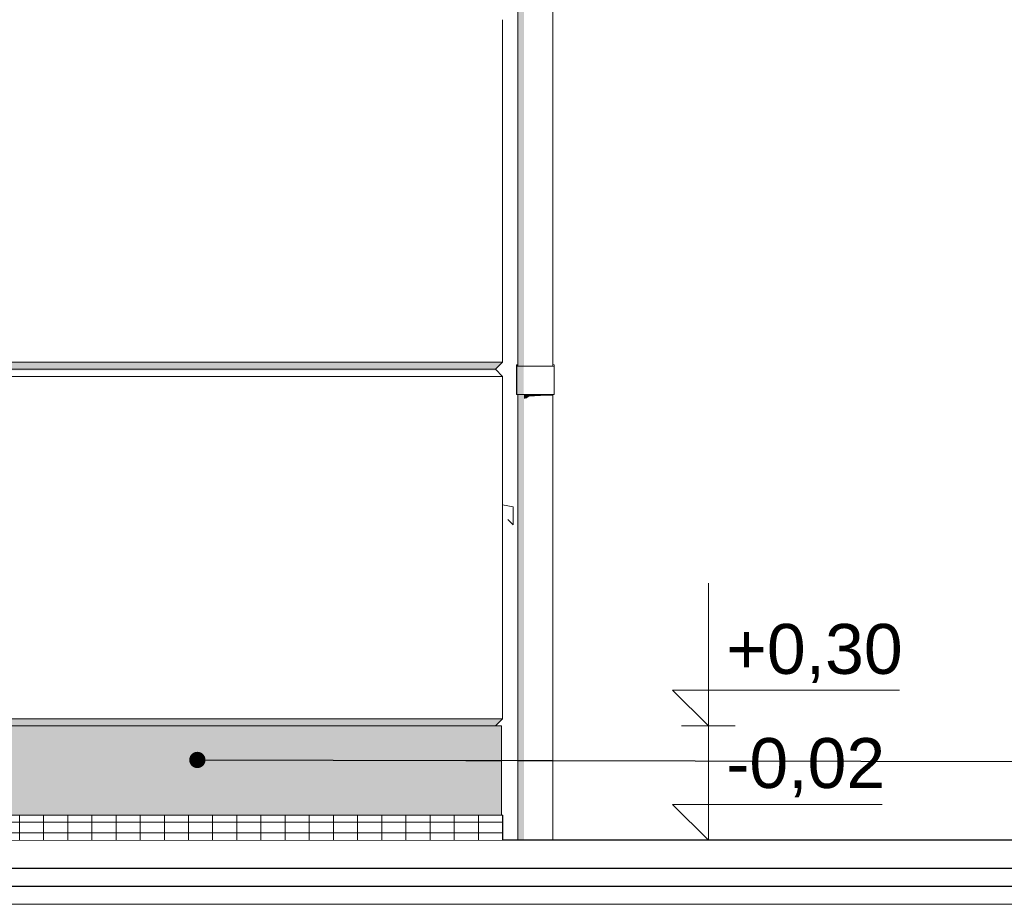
# Model space of a CAD drawing. Header units: millimetres. Extents: x -18574 to 23816, y -5698 to 8610.
# Tile 15 of 22: x -1354 to 1407, y -200 to 2280. Entities that reach past the tile are written whole.
import ezdxf

# ---------------------------------------------------------------- set-up
doc = ezdxf.new("R2010")
doc.units = ezdxf.units.MM
doc.header["$MEASUREMENT"] = 0
doc.linetypes.add('Wipeout_Contour', pattern=[1000, 0, -1000])
for name, color, linetype in [('A_OPASKA', 7, 'Continuous'), ('A_WYM_ZEWNETRZNE', 7, 'Continuous'), ('Nowe_A__SCIANY', 7, 'Continuous'), ('Nowe_A__STROPY', 7, 'Continuous'), ('Nowe_A_WN_WYPOSAZENIE', 7, 'Continuous'), ('Nowe_Okna Archicada', 7, 'Continuous')]:
    doc.layers.add(name, color=color, linetype=linetype)
for name, color, linetype, lineweight in [('A_OPASKA_Nr_pióra__90', 7, 'Continuous', 13), ('A_OZN_ODNOSNIKI_Nr_pióra__85', 7, 'Continuous', 13), ('A_WYM_ZEWNETRZNE_Nr_pióra__45', 7, 'Continuous', 15), ('A_WYM_ZEWNETRZNE_Nr_pióra__85', 7, 'Continuous', 13), ('A_WYPEŁNIENIA RYSUNKI_Nr_pióra__18', 9, 'Continuous', 13), ('Nowe_A__SCIANY_Nr_pióra__87', 7, 'Continuous', 13), ('Nowe_A__STROPY_Nr_pióra__1', 7, 'Continuous', 13), ('Nowe_A__STROPY_Nr_pióra__21', 7, 'Continuous', 25), ('Nowe_A_WN_WYPOSAZENIE_Nr_pióra__2', 7, 'Continuous', 13), ('Nowe_Okna Archicada_Nr_pióra__3', 7, 'Continuous', 13)]:
    doc.layers.add(name, color=color, linetype=linetype, lineweight=lineweight)
doc.styles.add('STYL_AUTOMATYCZNY_1', font='arial.ttf')
doc.dimstyles.new('STYL_AUTOMATYCZNY__1', dxfattribs={"dimtxt": 0.18, "dimasz": 91.2, "dimexe": 0.18, "dimexo": 0.0625, "dimgap": 0, "dimtad": 0, "dimtih": 1, "dimtoh": 1, "dimdec": 4, "dimzin": 0, "dimdsep": 46, "dimcen": 0.09, "dimadec": 0, "dimazin": 0, "dimtfac": 1, "dimtdec": 4, "dimtmove": 0, "dimatfit": 3, "dimldrblk": 'ARROWHEAD_11', "dimfxl": 0, "dimtolj": 1, "dimtzin": 0, "dimarcsym": 0})

# ---------------------------------------------------------------- blocks, each defined once
blk = doc.blocks.new('ElemPrzekroju_1_1')
at = {"color": 254, "linetype": 'Wipeout_Contour', "lineweight": 0, "ltscale": 7213.452492}
blk.add_wipeout([(-150, 1320), (0, 1320), (0, 2280), (-150, 2280)], dxfattribs=at).dxf.layer = 'Nowe_A__SCIANY'
at = {"color": 254, "linetype": 'Wipeout_Contour', "lineweight": 0, "ltscale": 3242.376912}
blk.add_wipeout([(-150, 320), (0, 320), (0, 1280), (-150, 1280)], dxfattribs=at).dxf.layer = 'Nowe_A__SCIANY'
at = {"color": 254, "linetype": 'Wipeout_Contour', "lineweight": 0, "ltscale": 5255.141742}
blk.add_wipeout([(0, 1320), (-150, 1320), (-130, 1300), (-20, 1300)], dxfattribs=at).dxf.layer = 'Nowe_A__SCIANY'
at = {"color": 254, "linetype": 'Wipeout_Contour', "lineweight": 0, "ltscale": 1301.14554}
blk.add_wipeout([(-130, 300), (-20, 300), (0, 320), (-150, 320)], dxfattribs=at).dxf.layer = 'Nowe_A__SCIANY'
at = {"layer": 'Nowe_A__SCIANY', "linetype": 'Continuous', "lineweight": 0, "true_color": 0x000000}
for points in [[(0, 1320), (-150, 1320), (-130, 1300), (-20, 1300)], [(-130, 300), (-20, 300), (0, 320), (-150, 320)]]:
    blk.add_hatch(color=18, dxfattribs=at).paths.add_polyline_path(points)
at = {"layer": 'Nowe_A__SCIANY_Nr_pióra__87', "color": 7, "linetype": 'Continuous', "lineweight": 13}
for p, q in [((0, 2280), (0, 1320)), ((-150, 1320), (0, 1320)), ((0, 320), (-150, 320)), ((0, 320), (-20, 300))]:
    blk.add_line(p, q, dxfattribs=at)
at = {"color": 254, "linetype": 'Wipeout_Contour', "lineweight": 0, "ltscale": 5175.405687}
blk.add_wipeout([(-150, 1280), (0, 1280), (-20, 1300), (-130, 1300)], dxfattribs=at).dxf.layer = 'Nowe_A__SCIANY'
at = {"layer": 'Nowe_A__SCIANY', "linetype": 'Continuous', "lineweight": 0, "true_color": 0x000000}
blk.add_hatch(color=18, dxfattribs=at).paths.add_polyline_path([(-133.4, 1296.6), (-16.6, 1296.6), (-20, 1300), (-130, 1300)])
at = {"layer": 'Nowe_A__SCIANY_Nr_pióra__87', "color": 7, "linetype": 'Continuous', "lineweight": 13}
for p, q in [((-130, 1300), (-20, 1300)), ((0, 1320), (-20, 1300)), ((-20, 1300), (0, 1280)), ((0, 1280), (-150, 1280)), ((0, 1280), (0, 320))]:
    blk.add_line(p, q, dxfattribs=at)
blk = doc.blocks.new('ElemPrzekroju_3_1')
at = {"color": 254, "linetype": 'Wipeout_Contour', "lineweight": 0, "ltscale": 84025.176556}
blk.add_wipeout([(-13235, 2000), (-13285.8, 2000), (-13285.8, 1320), (-150, 1320), (-150, 2280), (-13247.7, 2280), (-13247.7, 2050.8), (-13235, 2050.8)], dxfattribs=at).dxf.layer = 'Nowe_A__SCIANY'
at = {"color": 254, "linetype": 'Wipeout_Contour', "lineweight": 0, "ltscale": 29336.262046}
blk.add_wipeout([(-13285.8, 1300), (-130, 1300), (-150, 1320), (-13285.8, 1320)], dxfattribs=at).dxf.layer = 'Nowe_A__SCIANY'
at = {"layer": 'Nowe_A__SCIANY', "linetype": 'Continuous', "lineweight": 0, "true_color": 0x000000}
blk.add_hatch(color=18, dxfattribs=at).paths.add_polyline_path([(-13285.8, 1300), (-130, 1300), (-150, 1320), (-13285.8, 1320)])
at = {"layer": 'Nowe_A__SCIANY_Nr_pióra__87', "color": 7, "linetype": 'Continuous', "lineweight": 13}
blk.add_line((-13285.8, 1320), (-150, 1320), dxfattribs=at)
at = {"color": 254, "linetype": 'Wipeout_Contour', "lineweight": 0, "ltscale": 29292.645481}
blk.add_wipeout([(-13285.8, 1280), (-150, 1280), (-130, 1300), (-13285.8, 1300)], dxfattribs=at).dxf.layer = 'Nowe_A__SCIANY'
at = {"layer": 'Nowe_A__SCIANY', "linetype": 'Continuous', "lineweight": 0, "true_color": 0x000000}
blk.add_hatch(color=18, dxfattribs=at).paths.add_polyline_path([(-13285.8, 1296.6), (-133.4, 1296.6), (-130, 1300), (-13285.8, 1300)])
at = {"layer": 'Nowe_A__SCIANY_Nr_pióra__87', "color": 7, "linetype": 'Continuous', "lineweight": 13}
blk.add_line((-13285.8, 1300), (-130, 1300), dxfattribs=at)
at = {"color": 254, "linetype": 'Wipeout_Contour', "lineweight": 0, "ltscale": 28280.117435}
blk.add_wipeout([(-150, 1280), (-13285.8, 1280), (-13285.8, 320), (-150, 320)], dxfattribs=at).dxf.layer = 'Nowe_A__SCIANY'
at = {"layer": 'Nowe_A__SCIANY_Nr_pióra__87', "color": 7, "linetype": 'Continuous', "lineweight": 13}
blk.add_line((-13285.8, 1280), (-150, 1280), dxfattribs=at)
at = {"color": 254, "linetype": 'Wipeout_Contour', "lineweight": 0, "ltscale": 27260.012291}
blk.add_wipeout([(-150, 320), (-13285.8, 320), (-13285.8, 300), (-130, 300)], dxfattribs=at).dxf.layer = 'Nowe_A__SCIANY'
at = {"layer": 'Nowe_A__SCIANY', "linetype": 'Continuous', "lineweight": 0, "true_color": 0x000000}
blk.add_hatch(color=18, dxfattribs=at).paths.add_polyline_path([(-150, 320), (-13285.8, 320), (-13285.8, 300), (-130, 300)])
at = {"layer": 'Nowe_A__SCIANY_Nr_pióra__87', "color": 7, "linetype": 'Continuous', "lineweight": 13}
blk.add_line((-13285.8, 320), (-150, 320), dxfattribs=at)
blk = doc.blocks.new('ElemPrzekroju_4_1')
at = {"layer": 'Nowe_Okna Archicada_Nr_pióra__3', "color": 7, "linetype": 'Continuous', "lineweight": 13}
for p, q in [((0, 920), (30, 914)), ((30, 914), (30, 864)), ((30, 864), (15, 879))]:
    blk.add_line(p, q, dxfattribs=at)
blk = doc.blocks.new('ElemPrzekroju_5_1')
at = {"color": 254, "linetype": 'Wipeout_Contour', "lineweight": 0, "ltscale": 782.544179}
blk.add_wipeout([(-103.1, 50), (-3.1, 50), (-3.1, 300), (-103.1, 300)], dxfattribs=at).dxf.layer = 'Nowe_A__SCIANY'
at = {"layer": 'Nowe_A__SCIANY_Nr_pióra__87', "color": 7, "linetype": 'Continuous', "lineweight": 13}
for p, q in [((-103.1, 300), (-3.1, 300)), ((-3.1, 300), (-3.1, 50))]:
    blk.add_line(p, q, dxfattribs=at)
blk = doc.blocks.new('ElemPrzekroju_6_1')
at = {"color": 254, "linetype": 'Wipeout_Contour', "lineweight": 0, "ltscale": 248620.716431}
blk.add_wipeout([(-13984.2, 300), (-15003.1, 300), (-15003.1, 50), (-103.1, 50), (-103.1, 300), (-13285.8, 300), (-13285.8, 101.6), (-13336.6, 101.6), (-13336.6, 152.4), (-13412.8, 152.4), (-13412.8, 228.6), (-13336.6, 228.6), (-13336.6, 300), (-13933.4, 300), (-13933.4, 228.6), (-13857.2, 228.6), (-13857.2, 152.4), (-13933.4, 152.4), (-13933.4, 101.6), (-13984.2, 101.6)], dxfattribs=at).dxf.layer = 'Nowe_A__SCIANY'
at = {"layer": 'Nowe_A__SCIANY_Nr_pióra__87', "color": 7, "linetype": 'Continuous', "lineweight": 13}
blk.add_line((-103.1, 300), (-13285.8, 300), dxfattribs=at)
blk = doc.blocks.new('ElemPrzekroju_15_1')
at = {"color": 254, "linetype": 'Wipeout_Contour', "lineweight": 0, "ltscale": 8084.347298}
blk.add_wipeout([(75, 2729.1), (75, 1309.1), (92.1, 1309.1), (92.1, 2729.1)], dxfattribs=at).dxf.layer = 'Nowe_A_WN_WYPOSAZENIE'
at = {"color": 254, "linetype": 'Wipeout_Contour', "lineweight": 0, "ltscale": 8097.960992}
blk.add_wipeout([(135.4, 2729.1), (135.4, 1309.1), (141.3, 1309.1), (141.3, 2729.1)], dxfattribs=at).dxf.layer = 'Nowe_A_WN_WYPOSAZENIE'
at = {"color": 254, "linetype": 'Wipeout_Contour', "lineweight": 0, "ltscale": 2634.849452}
blk.add_wipeout([(92.1, 1229.1), (75, 1229.1), (75, -20), (92.1, -20)], dxfattribs=at).dxf.layer = 'Nowe_A_WN_WYPOSAZENIE'
at = {"color": 254, "linetype": 'Wipeout_Contour', "lineweight": 0, "ltscale": 2752.405981}
blk.add_wipeout([(141.3, 1229.1), (135.4, 1229.1), (135.4, -20), (141.3, -20)], dxfattribs=at).dxf.layer = 'Nowe_A_WN_WYPOSAZENIE'
at = {"color": 254, "linetype": 'Wipeout_Contour', "lineweight": 0, "ltscale": 8081.596932}
blk.add_wipeout([(59.9, 2729.1), (59.9, 1309.1), (75, 1309.1), (75, 2729.1)], dxfattribs=at).dxf.layer = 'Nowe_A_WN_WYPOSAZENIE'
at = {"color": 254, "linetype": 'Wipeout_Contour', "lineweight": 0, "ltscale": 8095.40805}
blk.add_wipeout([(124.2, 1309.1), (135.4, 1309.1), (135.4, 2729.1), (124.2, 2729.1)], dxfattribs=at).dxf.layer = 'Nowe_A_WN_WYPOSAZENIE'
at = {"color": 254, "linetype": 'Wipeout_Contour', "lineweight": 0, "ltscale": 2601.838114}
blk.add_wipeout([(59.9, -20), (75, -20), (75, 1229.1), (59.9, 1229.1)], dxfattribs=at).dxf.layer = 'Nowe_A_WN_WYPOSAZENIE'
at = {"color": 254, "linetype": 'Wipeout_Contour', "lineweight": 0, "ltscale": 2733.658139}
blk.add_wipeout([(124.2, -20), (135.4, -20), (135.4, 1229.1), (124.2, 1229.1)], dxfattribs=at).dxf.layer = 'Nowe_A_WN_WYPOSAZENIE'
at = {"color": 254, "linetype": 'Wipeout_Contour', "lineweight": 0, "ltscale": 8079.771836}
blk.add_wipeout([(59.9, 2729.1), (48.8, 2729.1), (48.8, 1309.1), (59.9, 1309.1)], dxfattribs=at).dxf.layer = 'Nowe_A_WN_WYPOSAZENIE'
at = {"color": 254, "linetype": 'Wipeout_Contour', "lineweight": 0, "ltscale": 8091.804188}
blk.add_wipeout([(124.2, 2729.1), (109.2, 2729.1), (109.2, 1309.1), (124.2, 1309.1)], dxfattribs=at).dxf.layer = 'Nowe_A_WN_WYPOSAZENIE'
at = {"color": 254, "linetype": 'Wipeout_Contour', "lineweight": 0, "ltscale": 5109.093208}
blk.add_wipeout([(143.4, 1309.1), (143.4, 1229.1), (144.9, 1229.1), (144.9, 1309.1)], dxfattribs=at).dxf.layer = 'Nowe_A_WN_WYPOSAZENIE'
at = {"color": 254, "linetype": 'Wipeout_Contour', "lineweight": 0, "ltscale": 2575.653953}
blk.add_wipeout([(48.8, -20), (59.9, -20), (59.9, 1229.1), (48.8, 1229.1)], dxfattribs=at).dxf.layer = 'Nowe_A_WN_WYPOSAZENIE'
at = {"color": 254, "linetype": 'Wipeout_Contour', "lineweight": 0, "ltscale": 2705.20869}
blk.add_wipeout([(124.2, 1229.1), (109.2, 1229.1), (109.2, -20), (124.2, -20)], dxfattribs=at).dxf.layer = 'Nowe_A_WN_WYPOSAZENIE'
at = {"layer": 'Nowe_A_WN_WYPOSAZENIE', "linetype": 'Continuous', "lineweight": 0, "true_color": 0x000000}
for points in [[(59.9, 2729.1), (48.8, 2729.1), (48.8, 1309.1), (59.9, 1309.1)], [(48.8, -20), (59.9, -20), (59.9, 1229.1), (48.8, 1229.1)]]:
    blk.add_hatch(color=18, dxfattribs=at).paths.add_polyline_path(points)
at = {"color": 254, "linetype": 'Wipeout_Contour', "lineweight": 0, "ltscale": 8087.892635}
blk.add_wipeout([(92.1, 2729.1), (92.1, 1309.1), (109.2, 1309.1), (109.2, 2729.1)], dxfattribs=at).dxf.layer = 'Nowe_A_WN_WYPOSAZENIE'
at = {"color": 254, "linetype": 'Wipeout_Contour', "lineweight": 0, "ltscale": 5107.229702}
blk.add_wipeout([(143.4, 1229.1), (143.4, 1309.1), (136.4, 1309.1), (136.4, 1229.1)], dxfattribs=at).dxf.layer = 'Nowe_A_WN_WYPOSAZENIE'
at = {"color": 254, "linetype": 'Wipeout_Contour', "lineweight": 0, "ltscale": 2670.798459}
blk.add_wipeout([(92.1, 1229.1), (92.1, -20), (109.2, -20), (109.2, 1229.1)], dxfattribs=at).dxf.layer = 'Nowe_A_WN_WYPOSAZENIE'
at = {"color": 254, "linetype": 'Wipeout_Contour', "lineweight": 0, "ltscale": 8078.783062}
blk.add_wipeout([(48.8, 2729.1), (42.8, 2729.1), (42.8, 1309.1), (48.8, 1309.1)], dxfattribs=at).dxf.layer = 'Nowe_A_WN_WYPOSAZENIE'
at = {"color": 254, "linetype": 'Wipeout_Contour', "lineweight": 0, "ltscale": 5087.508233}
blk.add_wipeout([(92.1, 1229.1), (92.1, 1309.1), (74.9, 1309.1), (74.9, 1229.1)], dxfattribs=at).dxf.layer = 'Nowe_A_WN_WYPOSAZENIE'
at = {"color": 254, "linetype": 'Wipeout_Contour', "lineweight": 0, "ltscale": 5103.271977}
blk.add_wipeout([(136.4, 1229.1), (136.4, 1309.1), (124.6, 1309.1), (124.6, 1229.1)], dxfattribs=at).dxf.layer = 'Nowe_A_WN_WYPOSAZENIE'
at = {"color": 254, "linetype": 'Wipeout_Contour', "lineweight": 0, "ltscale": 2559.035224}
blk.add_wipeout([(48.8, 1229.1), (42.8, 1229.1), (42.8, -20), (48.8, -20)], dxfattribs=at).dxf.layer = 'Nowe_A_WN_WYPOSAZENIE'
at = {"layer": 'Nowe_A_WN_WYPOSAZENIE', "linetype": 'Continuous', "lineweight": 0, "true_color": 0x000000}
for points in [[(48.8, 2729.1), (42.8, 2729.1), (42.8, 1309.1), (48.8, 1309.1)], [(48.8, 1229.1), (42.8, 1229.1), (42.8, -20), (48.8, -20)]]:
    blk.add_hatch(color=18, dxfattribs=at).paths.add_polyline_path(points)
at = {"layer": 'Nowe_A_WN_WYPOSAZENIE_Nr_pióra__2', "color": 7, "linetype": 'Continuous', "lineweight": 13}
for p, q in [((141.3, 1309.1), (141.3, 2729.1)), ((144.9, 1309.1), (143.4, 1309.1)), ((144.9, 1229.1), (144.9, 1309.1)), ((141.3, -20), (141.3, 1229.1)), ((144.9, 1229.1), (143.4, 1229.1))]:
    blk.add_line(p, q, dxfattribs=at)
at = {"color": 254, "linetype": 'Wipeout_Contour', "lineweight": 0, "ltscale": 5098.033781}
blk.add_wipeout([(109.3, 1309.1), (109.3, 1229.1), (124.6, 1229.1), (124.6, 1309.1)], dxfattribs=at).dxf.layer = 'Nowe_A_WN_WYPOSAZENIE'
at = {"layer": 'Nowe_A_WN_WYPOSAZENIE', "linetype": 'Continuous', "lineweight": 0, "true_color": 0x000000}
for points in [[(135.4, 1229.1), (124.2, 1229.1), (124.2, 1226.4), (134, 1225.7), (135.4, 1226.3)], [(135.4, 1229.1), (135.4, 1226.3), (140.7, 1225.3), (141.3, 1225.8), (141.3, 1229.1)]]:
    blk.add_hatch(color=18, dxfattribs=at).paths.add_polyline_path(points)
at = {"layer": 'Nowe_A_WN_WYPOSAZENIE_Nr_pióra__2', "color": 7, "linetype": 'Continuous', "lineweight": 13}
for p, q in [((136.4, 1309.1), (124.6, 1309.1)), ((143.4, 1309.1), (136.4, 1309.1)), ((136.4, 1229.1), (124.6, 1229.1)), ((143.4, 1229.1), (136.4, 1229.1))]:
    blk.add_line(p, q, dxfattribs=at)
at = {"color": 254, "linetype": 'Wipeout_Contour', "lineweight": 0, "ltscale": 5083.624868}
blk.add_wipeout([(74.9, 1229.1), (74.9, 1309.1), (59.5, 1309.1), (59.5, 1229.1)], dxfattribs=at).dxf.layer = 'Nowe_A_WN_WYPOSAZENIE'
at = {"color": 254, "linetype": 'Wipeout_Contour', "lineweight": 0, "ltscale": 5092.491946}
blk.add_wipeout([(109.3, 1229.1), (109.3, 1309.1), (92.1, 1309.1), (92.1, 1229.1)], dxfattribs=at).dxf.layer = 'Nowe_A_WN_WYPOSAZENIE'
at = {"layer": 'Nowe_A_WN_WYPOSAZENIE', "linetype": 'Continuous', "lineweight": 0, "true_color": 0x000000}
for points in [[(92.1, 1229.1), (75, 1229.1), (75, 1223.7), (88.4, 1224), (92.1, 1225.5)], [(92.1, 1229.1), (92.1, 1225.5), (106.6, 1225.3), (109.2, 1226.2), (109.2, 1229.1)], [(124.2, 1229.1), (109.2, 1229.1), (109.2, 1226.2), (122.2, 1225.7), (124.2, 1226.4)]]:
    blk.add_hatch(color=18, dxfattribs=at).paths.add_polyline_path(points)
at = {"layer": 'Nowe_A_WN_WYPOSAZENIE_Nr_pióra__2', "color": 7, "linetype": 'Continuous', "lineweight": 13}
for p, q in [((92.1, 1309.1), (74.9, 1309.1)), ((109.3, 1309.1), (92.1, 1309.1)), ((124.6, 1309.1), (109.3, 1309.1)), ((92.1, 1229.1), (74.9, 1229.1)), ((109.3, 1229.1), (92.1, 1229.1)), ((124.6, 1229.1), (109.3, 1229.1))]:
    blk.add_line(p, q, dxfattribs=at)
at = {"color": 254, "linetype": 'Wipeout_Contour', "lineweight": 0, "ltscale": 5081.003794}
blk.add_wipeout([(59.5, 1229.1), (59.5, 1309.1), (47.7, 1309.1), (47.7, 1229.1)], dxfattribs=at).dxf.layer = 'Nowe_A_WN_WYPOSAZENIE'
at = {"layer": 'Nowe_A_WN_WYPOSAZENIE', "linetype": 'Continuous', "lineweight": 0, "true_color": 0x000000}
blk.add_hatch(color=18, dxfattribs=at).paths.add_polyline_path([(59.5, 1229.1), (59.5, 1309.1), (47.7, 1309.1), (47.7, 1229.1)])
at = {"color": 254, "linetype": 'Wipeout_Contour', "lineweight": 0, "ltscale": 5079.51804}
blk.add_wipeout([(47.7, 1229.1), (47.7, 1309.1), (40.7, 1309.1), (40.7, 1229.1)], dxfattribs=at).dxf.layer = 'Nowe_A_WN_WYPOSAZENIE'
at = {"layer": 'Nowe_A_WN_WYPOSAZENIE', "linetype": 'Continuous', "lineweight": 0, "true_color": 0x000000}
for points in [[(47.7, 1229.1), (47.7, 1309.1), (40.7, 1309.1), (40.7, 1229.1)], [(75, 1229.1), (59.9, 1229.1), (59.9, 1217.6), (67.3, 1218.4), (75, 1223.7)]]:
    blk.add_hatch(color=18, dxfattribs=at).paths.add_polyline_path(points)
at = {"layer": 'Nowe_A_WN_WYPOSAZENIE_Nr_pióra__2', "color": 7, "linetype": 'Continuous', "lineweight": 13}
for p, q in [((74.9, 1309.1), (59.5, 1309.1)), ((74.9, 1229.1), (59.5, 1229.1))]:
    blk.add_line(p, q, dxfattribs=at)
at = {"color": 254, "linetype": 'Wipeout_Contour', "lineweight": 0, "ltscale": 5078.939412}
blk.add_wipeout([(39.2, 1309.1), (39.2, 1229.1), (40.7, 1229.1), (40.7, 1309.1)], dxfattribs=at).dxf.layer = 'Nowe_A_WN_WYPOSAZENIE'
at = {"layer": 'Nowe_A_WN_WYPOSAZENIE', "linetype": 'Continuous', "lineweight": 0, "true_color": 0x000000}
blk.add_hatch(color=18, dxfattribs=at).paths.add_polyline_path([(39.2, 1309.1), (39.2, 1229.1), (40.7, 1229.1), (40.7, 1309.1)])
at = {"layer": 'Nowe_A_WN_WYPOSAZENIE_Nr_pióra__2', "color": 7, "linetype": 'Continuous', "lineweight": 13}
for p, q in [((42.8, 1309.1), (42.8, 2729.1)), ((40.7, 1309.1), (39.2, 1309.1)), ((39.2, 1229.1), (39.2, 1309.1)), ((47.7, 1309.1), (40.7, 1309.1)), ((59.5, 1309.1), (47.7, 1309.1)), ((40.7, 1229.1), (39.2, 1229.1)), ((47.7, 1229.1), (40.7, 1229.1)), ((42.8, -20), (42.8, 1229.1)), ((59.5, 1229.1), (47.7, 1229.1))]:
    blk.add_line(p, q, dxfattribs=at)
blk = doc.blocks.new('ElemPrzekroju_16_1')
at = {"color": 254, "linetype": 'Wipeout_Contour', "lineweight": 0, "ltscale": 5245.597}
blk.add_wipeout([(40.7, 1312.4), (40.7, 1309.1), (42.8, 1309.1), (42.8, 1312.4)], dxfattribs=at).dxf.layer = 'Nowe_A_WN_WYPOSAZENIE'
at = {"color": 254, "linetype": 'Wipeout_Contour', "lineweight": 0, "ltscale": 6591.055452}
blk.add_wipeout([(143.4, 1309.1), (143.6, 1309.1), (144.9, 1309.1), (144.9, 1312.4), (143.4, 1312.4)], dxfattribs=at).dxf.layer = 'Nowe_A_WN_WYPOSAZENIE'
at = {"layer": 'Nowe_A_WN_WYPOSAZENIE', "linetype": 'Continuous', "lineweight": 0, "true_color": 0x000000}
blk.add_hatch(color=18, dxfattribs=at).paths.add_polyline_path([(40.7, 1312.4), (40.7, 1309.1), (42.8, 1309.1), (42.8, 1312.4)])
at = {"color": 254, "linetype": 'Wipeout_Contour', "lineweight": 0, "ltscale": 5273.774917}
blk.add_wipeout([(141.3, 1312.4), (141.3, 1309.1), (143.4, 1309.1), (143.4, 1312.4)], dxfattribs=at).dxf.layer = 'Nowe_A_WN_WYPOSAZENIE'
at = {"layer": 'Nowe_A_WN_WYPOSAZENIE_Nr_pióra__2', "color": 7, "linetype": 'Continuous', "lineweight": 13}
for p, q in [((143.4, 1312.4), (141.3, 1312.4)), ((144.9, 1312.4), (143.4, 1312.4)), ((144.9, 1309.1), (144.9, 1312.4))]:
    blk.add_line(p, q, dxfattribs=at)
at = {"color": 254, "linetype": 'Wipeout_Contour', "lineweight": 0, "ltscale": 6554.593492}
blk.add_wipeout([(39.2, 1309.1), (40.5, 1309.1), (40.7, 1309.1), (40.7, 1312.4), (39.2, 1312.4)], dxfattribs=at).dxf.layer = 'Nowe_A_WN_WYPOSAZENIE'
at = {"layer": 'Nowe_A_WN_WYPOSAZENIE', "linetype": 'Continuous', "lineweight": 0, "true_color": 0x000000}
blk.add_hatch(color=18, dxfattribs=at).paths.add_polyline_path([(39.2, 1309.1), (40.5, 1309.1), (40.7, 1309.1), (40.7, 1312.4), (39.2, 1312.4)])
at = {"layer": 'Nowe_A_WN_WYPOSAZENIE_Nr_pióra__2', "color": 7, "linetype": 'Continuous', "lineweight": 13}
for p, q in [((40.7, 1312.4), (39.2, 1312.4)), ((39.2, 1309.1), (39.2, 1312.4)), ((42.8, 1312.4), (40.7, 1312.4))]:
    blk.add_line(p, q, dxfattribs=at)
blk = doc.blocks.new('ElemPrzekroju_17_1')
at = {"color": 254, "linetype": 'Wipeout_Contour', "lineweight": 0, "ltscale": 45486.299249}
blk.add_wipeout([(4167, -100), (-18573.8, -100), (-18573.8, -150), (4167, -150)], dxfattribs=at).dxf.layer = 'Nowe_A__STROPY'
at = {"color": 254, "linetype": 'Wipeout_Contour', "lineweight": 0, "ltscale": 45483.065468}
blk.add_wipeout([(4167, -20), (-18573.8, -20), (-18573.8, -100), (4167, -100)], dxfattribs=at).dxf.layer = 'Nowe_A__STROPY'
at = {"color": 254, "linetype": 'Wipeout_Contour', "lineweight": 0, "ltscale": 45490.694718}
blk.add_wipeout([(-18573.8, -200), (4167, -200), (4167, -150), (-18573.8, -150)], dxfattribs=at).dxf.layer = 'Nowe_A__STROPY'
at = {"layer": 'Nowe_A__STROPY_Nr_pióra__1', "color": 7, "linetype": 'Continuous', "lineweight": 13}
blk.add_line((4167, -200), (-18573.8, -200), dxfattribs=at)
at = {"layer": 'Nowe_A__STROPY_Nr_pióra__21', "color": 7, "linetype": 'Continuous', "lineweight": 25}
for p, q in [((4167, -20), (-18573.8, -20)), ((4167, -100), (-18573.8, -100)), ((4167, -150), (-18573.8, -150))]:
    blk.add_line(p, q, dxfattribs=at)
blk = doc.blocks.new('ElemPrzekroju_19_1')
at = {"color": 254, "linetype": 'Wipeout_Contour', "lineweight": 0, "ltscale": 31250.054982}
blk.add_wipeout([(0.4, 30), (-15600, 30), (-15600, -20), (0.4, -20)], dxfattribs=at).dxf.layer = 'A_OPASKA'
at = {"layer": 'A_OPASKA', "linetype": 'Continuous', "lineweight": 0, "true_color": 0x000000}
h = blk.add_hatch(dxfattribs=at)
h.set_pattern_fill('Cegła___wiązanie_żołnier_73', color=18, style=0, pattern_type=2)
h.set_pattern_definition([(90, (0, 7e-15), (-67.73333, 0), []), (180, (0, 7e-15), (0, 203.2), [])])
h.paths.add_polyline_path([(0.4, 30), (-15600, 30), (-15600, -20), (0.4, -20)])
at = {"color": 254, "linetype": 'Wipeout_Contour', "lineweight": 0, "ltscale": 31261.114791}
blk.add_wipeout([(-15600, 30), (0.4, 30), (0.4, 50), (-15580, 50)], dxfattribs=at).dxf.layer = 'A_OPASKA'
at = {"layer": 'A_OPASKA', "linetype": 'Continuous', "lineweight": 0, "true_color": 0x000000}
h = blk.add_hatch(dxfattribs=at)
h.set_pattern_fill('Cegła___wiązanie_żołnier_73', color=18, style=0, pattern_type=2)
h.set_pattern_definition([(90, (-9e-12, 0), (-67.73333, 0), []), (180, (-9e-12, 0), (0, 203.2), [])])
h.paths.add_polyline_path([(-15600, 30), (0.4, 30), (0.4, 50), (-15580, 50)])
at = {"layer": 'A_OPASKA_Nr_pióra__90', "color": 7, "linetype": 'Continuous', "lineweight": 13}
for p, q in [((0.4, 30), (-15600, 30)), ((0.4, 50), (-15580, 50)), ((0.4, 30), (0.4, 50)), ((0.4, -20), (0.4, 30))]:
    blk.add_line(p, q, dxfattribs=at)
blk = doc.blocks.new('Wymiary_1_1', base_point=(576.9, -20))
at = {"layer": 'A_WYM_ZEWNETRZNE_Nr_pióra__45', "color": 7, "linetype": 'Continuous', "lineweight": 15}
for p, q in [((576.9, 300), (576.9, 700)), ((576.9, 300), (476.9, 400)), ((476.9, 400), (576.9, 400)), ((576.9, 400), (1112.7, 400)), ((576.9, -20), (576.9, 380)), ((576.9, -20), (476.9, 80)), ((476.9, 80), (576.9, 80)), ((576.9, 80), (1064.6, 80))]:
    blk.add_line(p, q, dxfattribs=at)
at = {"layer": 'A_WYM_ZEWNETRZNE_Nr_pióra__85', "color": 7, "linetype": 'Continuous', "lineweight": 13}
for p, q in [((576.9, 300), (501.9, 300)), ((576.9, 300), (651.9, 300)), ((576.9, -20), (501.9, -20)), ((576.9, -20), (651.9, -20))]:
    blk.add_line(p, q, dxfattribs=at)
at = {"layer": 'A_WYM_ZEWNETRZNE_Nr_pióra__85', "color": 7, "lineweight": 13, "char_height": 140, "attachment_point": 7, "style": 'STYL_AUTOMATYCZNY_1'}
for s, insert in [('\\A1;{\\pql;\\fArial|b0|i0|c238|p0;\\W1.000000;+0,30}', (626.9, 420)), ('\\A1;{\\pql;\\fArial|b0|i0|c238|p0;\\W1.000000;-0,02}', (626.9, 100))]:
    blk.add_mtext(s, dxfattribs=dict(at, insert=insert))
blk = doc.blocks.new('ARROWHEAD_11')
at = {"color": 0, "linetype": 'Continuous', "lineweight": 0}
blk.add_line((0, 0), (-1, 0), dxfattribs=at)
at = {"color": 0, "linetype": 'Continuous', "lineweight": 0, "const_width": 0.25, "flags": 128}
blk.add_lwpolyline([(-0.125, 0, 1), (0.125, 0, 1)], format="xyb", close=True, dxfattribs=at)

msp = doc.modelspace()

# ---------------------------------------------------------------- block references
at = {"layer": 'Nowe_A__SCIANY', "lineweight": 0}
msp.add_blockref('ElemPrzekroju_1_1', (0, 0), dxfattribs=at)

# ---------------------------------------------------------------- next in the draw order: block references
for name in ['ElemPrzekroju_3_1', 'ElemPrzekroju_5_1']:
    msp.add_blockref(name, (0, 0), dxfattribs=at)
at = {"layer": 'Nowe_Okna Archicada', "lineweight": 0}
msp.add_blockref('ElemPrzekroju_4_1', (0, 0), dxfattribs=at)

# ---------------------------------------------------------------- next in the draw order: block references
at = {"layer": 'Nowe_A__SCIANY', "lineweight": 0}
msp.add_blockref('ElemPrzekroju_6_1', (0, 0), dxfattribs=at)
at = {"layer": 'Nowe_A_WN_WYPOSAZENIE', "lineweight": 0}
msp.add_blockref('ElemPrzekroju_15_1', (0, 0), dxfattribs=at)

# ---------------------------------------------------------------- next in the draw order: block references
at = {"layer": 'Nowe_A__STROPY', "lineweight": 0}
msp.add_blockref('ElemPrzekroju_17_1', (0, 0), dxfattribs=at)
at = {"layer": 'Nowe_A_WN_WYPOSAZENIE', "lineweight": 0}
msp.add_blockref('ElemPrzekroju_16_1', (0, 0), dxfattribs=at)

# ---------------------------------------------------------------- next in the draw order: leaders
at = {"layer": 'A_OZN_ODNOSNIKI_Nr_pióra__85', "color": 7, "linetype": 'Continuous', "lineweight": 13, "annotation_type": 0, "has_hookline": 1, "hookline_direction": 0, "text_width": 92.9}
msp.add_leader([(-855.6, 204.7), (2626.9, 197.8)], dimstyle='STYL_AUTOMATYCZNY__1', dxfattribs=at)

# ---------------------------------------------------------------- next in the draw order: block references
at = {"layer": 'A_OPASKA', "lineweight": 0}
msp.add_blockref('ElemPrzekroju_19_1', (0, 0), dxfattribs=at)
at = {"layer": 'A_WYM_ZEWNETRZNE', "color": 7, "linetype": 'Continuous', "lineweight": 13}
msp.add_blockref('Wymiary_1_1', (576.9, -20), dxfattribs=at)

# ---------------------------------------------------------------- next in the draw order: hatches: boundary and pattern name
at = {"layer": 'A_WYPEŁNIENIA RYSUNKI_Nr_pióra__18', "linetype": 'Continuous', "lineweight": 13}
h = msp.add_hatch(dxfattribs=at)
h.set_pattern_fill('Tynk_akrylowy_na_siatce__7B', color=9, style=0, pattern_type=2)
h.set_pattern_definition([(0, (0, 0), (0, 25.98076), [0, -15]), (0, (7.5, 12.99), (0, 25.98076), [0, -15])])
h.paths.add_polyline_path([(-13285.8, 101.6), (-13336.6, 101.6), (-13336.6, 152.4), (-13349.3, 152.4), (-13386.6, 152.4), (-13386.6, 81.7), (-13409, 50), (-3.1, 50), (-3.1, 300), (-13285.8, 300)])

doc.saveas('drawing.dxf')
